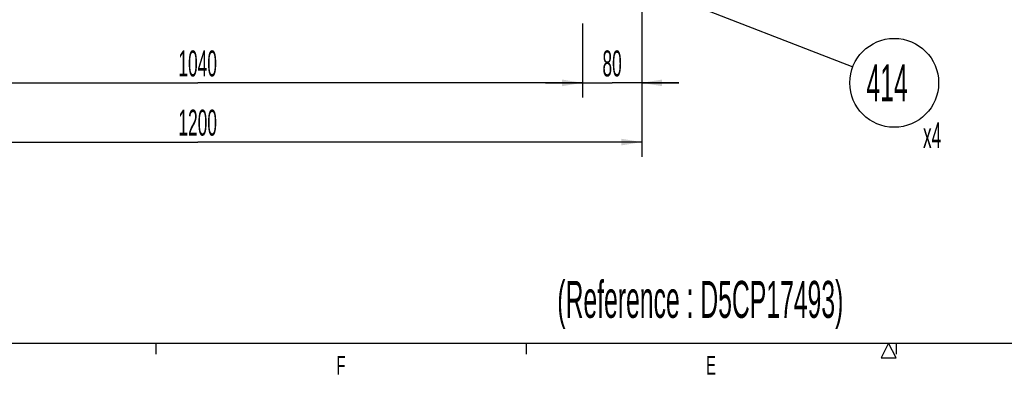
# Model space of a CAD drawing. Header units: millimetres. Extents: x 0 to 12585, y -1 to 8895.
# Tile 41 of 52: x 7689 to 9684, y 69 to 805. Entities that reach past the tile are written whole.
import ezdxf

# ---------------------------------------------------------------- set-up
doc = ezdxf.new("R2010")
doc.units = ezdxf.units.MM
doc.header["$LTSCALE"] = 693.825
doc.layers.get('0').update_dxf_attribs({"linetype": 'CONTINUOUS'})
doc.styles.get("Standard").update_dxf_attribs({"font": 'txt', "width": 0.5})
doc.styles.add('TEXTSTYLE_2', font='txt', dxfattribs={"width": 0.6})
doc.dimstyles.new('DIMSTYLE_1', dxfattribs={"dimtxt": 52.5, "dimasz": 41.4, "dimexe": 2, "dimexo": 1, "dimgap": 0.875, "dimtad": 1, "dimdec": 3, "dimlfac": 0.666667, "dimdsep": 46, "dimtxsty": 'Standard', "dimblk": '_FILLED', "dimblk1": '_FILLED', "dimblk2": '_FILLED', "dimcen": 0.09, "dimadec": 3, "dimazin": 2, "dimtp": 1.2, "dimtm": 1.2, "dimtfac": 1, "dimtdec": 3, "dimtofl": 0, "dimtmove": 0, "dimatfit": 3, "dimldrblk": '_FILLED', "dimfxl": 0, "dimtolj": 1, "dimarcsym": 0})
doc.dimstyles.new('DIMSTYLE_3', dxfattribs={"dimtxt": 52.5, "dimasz": 41.4, "dimexe": 2, "dimexo": 1, "dimgap": 0.875, "dimtad": 1, "dimdec": 3, "dimlfac": 0.666667, "dimdsep": 46, "dimtxsty": 'Standard', "dimblk": '_FILLED', "dimblk1": '_FILLED', "dimblk2": '_FILLED', "dimcen": 0.09, "dimadec": 3, "dimazin": 2, "dimtp": 0.3, "dimtm": 0.3, "dimtfac": 1, "dimtdec": 3, "dimtofl": 0, "dimtmove": 0, "dimatfit": 3, "dimldrblk": '_FILLED', "dimfxl": 0, "dimtolj": 1, "dimarcsym": 0})
doc.dimstyles.get("Standard").update_dxf_attribs({"dimtxt": 52.5, "dimasz": 41.4, "dimexe": 2, "dimexo": 1, "dimtad": 1, "dimdec": 3, "dimdsep": 46, "dimtxsty": 'Standard', "dimblk": '_FILLED', "dimblk1": '_FILLED', "dimblk2": '_FILLED', "dimcen": 0.09, "dimadec": 3, "dimazin": 2, "dimtol": 1, "dimtp": 0.05, "dimtm": 0.05, "dimtfac": 1, "dimtdec": 3, "dimtofl": 0, "dimtmove": 0, "dimatfit": 3, "dimldrblk": '_FILLED', "dimfxl": 0, "dimtolj": 1, "dimarcsym": 0})

# ---------------------------------------------------------------- blocks, each defined once
blk = doc.blocks.new('_FILLED')
at = {"color": 0, "linetype": 'ByBlock'}
blk.add_solid([(0, 0), (-1, 0.163), (-1, -0.163)], dxfattribs=at)
blk = doc.blocks.new('*D60')
at = {"color": 2, "linetype": 'Continuous'}
for p, q in [((7269.5, 797.3), (7269.5, 647.3)), ((8829.5, 797.3), (8829.5, 647.3)), ((7269.5, 677.3), (8049.5, 677.3)), ((8829.5, 677.3), (8049.5, 677.3))]:
    blk.add_line(p, q, dxfattribs=at)
at = {"color": 2, "linetype": 'Continuous', "xscale": 41.4, "yscale": 41.4, "zscale": 41.4, "rotation": 180}
blk.add_blockref('_FILLED', (7269.5, 677.3), dxfattribs=at)
at = {"color": 2, "linetype": 'Continuous', "xscale": 41.4, "yscale": 41.4, "zscale": 41.4}
blk.add_blockref('_FILLED', (8829.5, 677.3), dxfattribs=at)
at = {"color": 2, "linetype": 'Continuous', "insert": (8049.5, 742.9), "char_height": 52.5, "width": 105, "attachment_point": 2, "line_spacing_factor": 0.9}
blk.add_mtext('1040', dxfattribs=at)
blk = doc.blocks.new('*D61')
at = {"color": 2, "linetype": 'Continuous'}
for p, q in [((8949.5, 923.6), (8949.5, 647.3)), ((8829.5, 797.3), (8829.5, 647.3)), ((8829.5, 677.3), (8754.5, 677.3)), ((8754.5, 677.3), (8889.5, 677.3)), ((9024.5, 677.3), (8889.5, 677.3)), ((8949.5, 677.3), (9024.5, 677.3))]:
    blk.add_line(p, q, dxfattribs=at)
at = {"color": 2, "linetype": 'Continuous', "xscale": 41.4, "yscale": 41.4, "zscale": 41.4}
blk.add_blockref('_FILLED', (8829.5, 677.3), dxfattribs=at)
at = {"color": 2, "linetype": 'Continuous', "xscale": 41.4, "yscale": 41.4, "zscale": 41.4, "rotation": 180}
blk.add_blockref('_FILLED', (8949.5, 677.3), dxfattribs=at)
at = {"color": 2, "linetype": 'Continuous', "insert": (8889.5, 742.9), "char_height": 52.5, "width": 52.5, "attachment_point": 2, "line_spacing_factor": 0.9}
blk.add_mtext('80', dxfattribs=at)
blk = doc.blocks.new('*D62')
at = {"color": 2, "linetype": 'Continuous'}
for p, q in [((7149.5, 924.8), (7149.5, 527.3)), ((8949.5, 924.8), (8949.5, 527.3)), ((7149.5, 557.3), (8049.5, 557.3)), ((8949.5, 557.3), (8049.5, 557.3))]:
    blk.add_line(p, q, dxfattribs=at)
at = {"color": 2, "linetype": 'Continuous', "xscale": 41.4, "yscale": 41.4, "zscale": 41.4, "rotation": 180}
blk.add_blockref('_FILLED', (7149.5, 557.3), dxfattribs=at)
at = {"color": 2, "linetype": 'Continuous', "xscale": 41.4, "yscale": 41.4, "zscale": 41.4}
blk.add_blockref('_FILLED', (8949.5, 557.3), dxfattribs=at)
at = {"color": 2, "linetype": 'Continuous', "insert": (8049.5, 622.9), "char_height": 52.5, "width": 105, "attachment_point": 2, "line_spacing_factor": 0.9}
blk.add_mtext('1200', dxfattribs=at)
blk = doc.blocks.new('BOM BALLOON 167_BL36', base_point=(9471.8, 656.1))
at = {"color": 2, "linetype": 'Continuous'}
blk.add_circle((9461.3, 677.3), 90, dxfattribs=at)
at = {"color": 2, "linetype": 'Continuous', "width": 0.5}
for s, height, p in [('414', 75, (9405.1, 639.8)), ('x4', 52.5, (9519.7, 545))]:
    blk.add_text(s, height=height, dxfattribs=at).set_placement(p)

msp = doc.modelspace()

# ---------------------------------------------------------------- linework, layer by layer
at = {"color": 7, "linetype": 'Continuous'}
msp.add_line((375, 150), (12464.9998, 150), dxfattribs=at)
at = {"color": 2, "linetype": 'Continuous'}
for p, q in [((7965.0001, 150), (7965.0001, 127.5)), ((8715.0001, 150), (8715.0001, 127.5)), ((9450.0001, 150), (9434.9998, 120.0001)), ((9465.0001, 120.0001), (9450.0001, 150)), ((9465.0001, 150), (9465.0001, 127.5)), ((9434.9998, 120.0001), (9465.0001, 120.0001))]:
    msp.add_line(p, q, dxfattribs=at)

# ---------------------------------------------------------------- block references
msp.add_blockref('BOM BALLOON 167_BL36', (9471.7696, 656.1481), dxfattribs=at)

# ---------------------------------------------------------------- texts
at = {"color": 2, "linetype": 'Continuous', "insert": (8778.4311, 276.1021), "char_height": 75, "width": 862.5, "attachment_point": 1, "line_spacing_factor": 0.9}
msp.add_mtext('(Reference : D5CP17493)', dxfattribs=at)
at = {"color": 2, "linetype": 'Continuous', "char_height": 37.5, "width": 22.5, "attachment_point": 2, "line_spacing_factor": 0.9, "style": 'TEXTSTYLE_2'}
for s, insert in [('F', (8339.9998, 123.75)), ('E', (9089.9998, 123.75))]:
    msp.add_mtext(s, dxfattribs=dict(at, insert=insert))

# ---------------------------------------------------------------- dimensions: what is measured, and where the dimension line sits
at = {"color": 2, "linetype": 'Continuous'}
for base, p1, p2, dimstyle, picture, middle in [((8949.5173, 557.2717), (7149.5173, 925.7717), (8949.5173, 925.7717), 'DIMSTYLE_1', '*D62', (8052.7984, 557.2717)), ((8949.5173, 677.2717), (8829.5173, 798.2717), (8949.5173, 924.5717), 'DIMSTYLE_3', '*D61', (8888.6973, 677.2717)), ((8829.5173, 677.2717), (7269.5173, 798.2717), (8829.5173, 798.2717), 'DIMSTYLE_1', '*D60', (8052.7984, 677.2717))]:
    dim = msp.add_linear_dim(base=base, p1=p1, p2=p2, dimstyle=dimstyle, dxfattribs=at)
    dim.commit()
    dim.dimension.update_dxf_attribs({"geometry": picture, "text_midpoint": middle, "dimtype": 160})

# ---------------------------------------------------------------- leaders
msp.add_leader([(8738.8335, 957.7962), (9377.4196, 709.8474)], dimstyle='Standard', override={"dimtad": 0}, dxfattribs=at)

doc.saveas('drawing.dxf')
